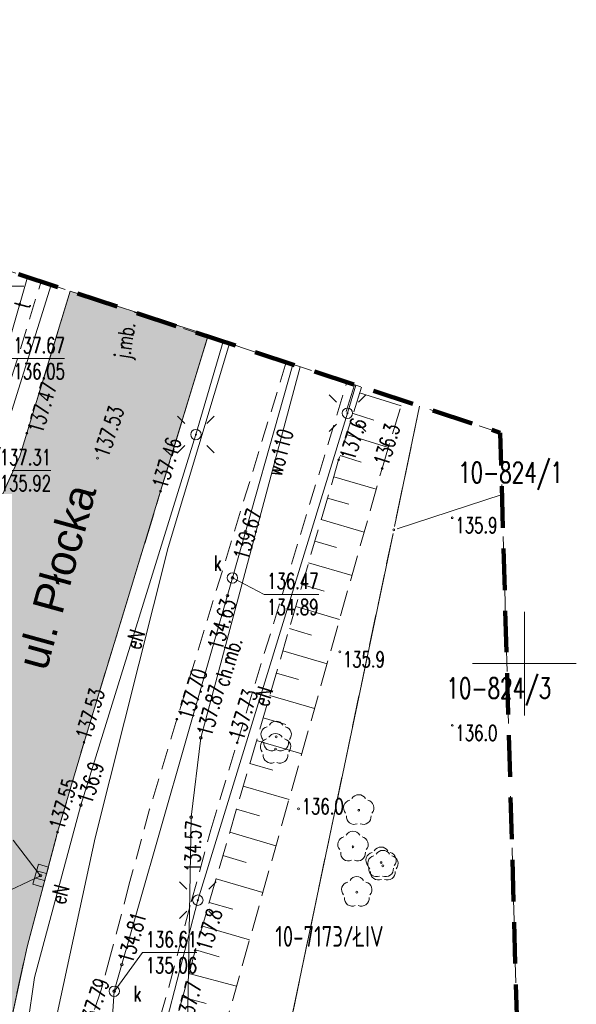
# Model space of a CAD drawing. Header units: centimetres. Extents: x -29333 to 403204, y -464147 to 16641.
# Tile 133 of 134: x 76949 to 79629, y 9297 to 14038. Entities that reach past the tile are written whole.
import ezdxf
from ezdxf.xclip import XClip

# ---------------------------------------------------------------- set-up
doc = ezdxf.new("R2010")
doc.units = ezdxf.units.CM
doc.header["$MEASUREMENT"] = 0
doc.header["$XCLIPFRAME"] = 0
for name, pattern in [('1_OTKC', [150, 100, -50]), ('1_OTKJ', [200, 150, -50]), ('1_OTRK', [175, 125, -50]), ('1_OTRKG', [175, 125, -50]), ('3_SUPP_P', [200, 150, -50]), ('4', [250, 150, -100]), ('EGKK', [200, 150, -50]), ('Przerywana BARDZO długa', [300, 200, -100])]:
    doc.linetypes.add(name, pattern=pattern)
for name, color, linetype in [('2010_Mlawa_627_2_mdcp_pow_zakr_bez_zmian_14_BLOKADA_L_0', 7, 'Continuous'), ('2010_Mlawa_627_2_mdcp_pow_zakr_bez_zmian_14_Dzialki', 7, 'Continuous'), ('2010_Mlawa_627_2_mdcp_pow_zakr_bez_zmian_14_Kontury', 7, 'Continuous'), ('2010_Mlawa_627_2_mdcp_pow_zakr_bez_zmian_14_Numery_dzialek', 7, 'Continuous'), ('2010_Mlawa_627_2_mdcp_pow_zakr_bez_zmian_14_Numery_konturow', 7, 'Continuous'), ('2010_Mlawa_627_2_mdcp_pow_zakr_bez_zmian_14_OTK_E_T_0', 7, 'Continuous'), ('2010_Mlawa_627_2_mdcp_pow_zakr_bez_zmian_14_OTK_E_T_1', 7, 'Continuous'), ('2010_Mlawa_627_2_mdcp_pow_zakr_bez_zmian_14_OTK_L_0', 7, 'Continuous'), ('2010_Mlawa_627_2_mdcp_pow_zakr_bez_zmian_14_OTK_L_1', 7, 'Continuous'), ('2010_Mlawa_627_2_mdcp_pow_zakr_bez_zmian_14_OTK_L_2', 7, 'Continuous'), ('2010_Mlawa_627_2_mdcp_pow_zakr_bez_zmian_14_OTR_L_1', 7, 'Continuous'), ('2010_Mlawa_627_2_mdcp_pow_zakr_bez_zmian_14_OTR_T_0', 7, 'Continuous'), ('2010_Mlawa_627_2_mdcp_pow_zakr_bez_zmian_14_OTR_T_1', 7, 'Continuous'), ('2010_Mlawa_627_2_mdcp_pow_zakr_bez_zmian_14_OTZ_T_0', 7, 'Continuous'), ('2010_Mlawa_627_2_mdcp_pow_zakr_bez_zmian_14_P_SUEP_L_0', 7, 'Continuous'), ('2010_Mlawa_627_2_mdcp_pow_zakr_bez_zmian_14_Podzial_sekcyjny_krzyze', 7, 'Continuous'), ('2010_Mlawa_627_2_mdcp_pow_zakr_bez_zmian_14_Punkty', 7, 'Continuous'), ('2010_Mlawa_627_2_mdcp_pow_zakr_bez_zmian_14_SUE_T_3', 7, 'Continuous'), ('2010_Mlawa_627_2_mdcp_pow_zakr_bez_zmian_14_SUEP_E_T_0', 7, 'Continuous'), ('2010_Mlawa_627_2_mdcp_pow_zakr_bez_zmian_14_SUEP_L_0', 7, 'Continuous'), ('2010_Mlawa_627_2_mdcp_pow_zakr_bez_zmian_14_SUER_T_0', 7, 'Continuous'), ('2010_Mlawa_627_2_mdcp_pow_zakr_bez_zmian_14_SUK_T_1', 7, 'Continuous'), ('2010_Mlawa_627_2_mdcp_pow_zakr_bez_zmian_14_SUKP_L_0', 7, 'Continuous'), ('2010_Mlawa_627_2_mdcp_pow_zakr_bez_zmian_14_SUKR_T_0', 7, 'Continuous'), ('2010_Mlawa_627_2_mdcp_pow_zakr_bez_zmian_14_SUP_E_T_1', 7, 'Continuous'), ('2010_Mlawa_627_2_mdcp_pow_zakr_bez_zmian_14_SUP_T_4', 7, 'Continuous'), ('2010_Mlawa_627_2_mdcp_pow_zakr_bez_zmian_14_SUTP_E_T_0', 7, 'Continuous'), ('2010_Mlawa_627_2_mdcp_pow_zakr_bez_zmian_14_SUTP_L_0', 7, 'Continuous'), ('2010_Mlawa_627_2_mdcp_pow_zakr_bez_zmian_14_SUTR_T_0', 7, 'Continuous'), ('2010_Mlawa_627_2_mdcp_pow_zakr_bez_zmian_14_SUWP_E_T_0', 7, 'Continuous'), ('2010_Mlawa_627_2_mdcp_pow_zakr_bez_zmian_14_SUWP_L_0', 7, 'Continuous'), ('2010_Mlawa_627_2_mdcp_pow_zakr_bez_zmian_14_SUWR_T_0', 7, 'Continuous'), ('MAPA MDCP', 7, 'Continuous'), ('PROJEKTOWANE DROGI', 7, 'Continuous'), ('PZT NOWE', 7, 'Continuous'), ('PZT NOWE PAB', 7, 'Continuous')]:
    doc.layers.add(name, color=color, linetype=linetype)
doc.styles.add('GENERATED_STYLE_1', font='arial.ttf')
doc.styles.add('GENERATED_STYLE_2', font='Simplex.shx')

# ---------------------------------------------------------------- blocks, each defined once
blk = doc.blocks.new('Rysunek_6_14', base_point=(74378.8, 8957.9))
at = {"layer": '2010_Mlawa_627_2_mdcp_pow_zakr_bez_zmian_14_BLOKADA_L_0', "color": 7, "linetype": '4', "lineweight": 18}
for p, q in [((73225.8, 14037.9), (79262.8, 12048.9)), ((79262.8, 12048.9), (79469.8, 4744.9))]:
    blk.add_line(p, q, dxfattribs=at)
at = {"layer": '2010_Mlawa_627_2_mdcp_pow_zakr_bez_zmian_14_Dzialki', "color": 7, "linetype": 'Continuous', "lineweight": 18}
for p, q in [((78874.6, 12176.8), (78753.3, 11597.6)), ((78766, 11586.2), (79271.3, 11751.5)), ((78746.4, 11564.3), (78056.1, 8265.9))]:
    blk.add_line(p, q, dxfattribs=at)
at = {"layer": '2010_Mlawa_627_2_mdcp_pow_zakr_bez_zmian_14_Kontury', "color": 3, "linetype": 'EGKK', "lineweight": 18}
for p, q in [((78874.6, 12176.8), (78753.3, 11597.6)), ((78746.4, 11564.3), (78049.3, 8233.6))]:
    blk.add_line(p, q, dxfattribs=at)
at = {"layer": '2010_Mlawa_627_2_mdcp_pow_zakr_bez_zmian_14_OTK_L_0', "color": 7, "linetype": '1_OTKJ', "lineweight": 18}
for p, q in [((77192.8, 12730.9), (76983.8, 12046.9)), ((77627.8, 11766.9), (77855.1, 12512.7)), ((76983.8, 12046.9), (76949.8, 11935.9)), ((76949.8, 11935.9), (76834.8, 11683.9)), ((77258.8, 10558.9), (77627.8, 11766.9)), ((77131.8, 10124.9), (77258.8, 10558.9)), ((76984.8, 9573.9), (77131.8, 10124.9)), ((76850.8, 8958.9), (76984.8, 9573.9))]:
    blk.add_line(p, q, dxfattribs=at)
at = {"layer": '2010_Mlawa_627_2_mdcp_pow_zakr_bez_zmian_14_OTK_L_1', "color": 7, "linetype": 'Continuous', "lineweight": 18}
for p, q in [((76983.8, 12046.9), (77192.8, 12730.9)), ((77627.8, 11766.9), (77855.1, 12512.7)), ((76949.8, 11935.9), (76983.8, 12046.9)), ((76834.8, 11683.9), (76949.8, 11935.9)), ((77258.8, 10558.9), (77627.8, 11766.9)), ((77131.8, 10124.9), (77258.8, 10558.9)), ((76984.8, 9573.9), (77131.8, 10124.9)), ((76850.8, 8958.9), (76984.8, 9573.9))]:
    blk.add_line(p, q, dxfattribs=at)
at = {"layer": '2010_Mlawa_627_2_mdcp_pow_zakr_bez_zmian_14_OTK_L_2', "color": 7, "linetype": '1_OTKC', "lineweight": 18}
for p, q in [((76644.8, 11448.9), (77052.1, 12777.3)), ((78232.4, 12388.4), (77705.8, 10668.9)), ((77995.8, 10554.9), (78524.2, 12292.3)), ((77705.8, 10668.9), (77574.8, 10235.9)), ((77869.8, 10136.9), (77995.8, 10554.9)), ((77574.8, 10235.9), (77476.8, 9875.9)), ((77774.8, 9789.9), (77869.8, 10136.9)), ((77476.8, 9875.9), (77386.8, 9533.9)), ((77668.8, 9384.9), (77774.8, 9789.9)), ((77386.8, 9533.9), (77341.8, 9366.9)), ((77341.8, 9366.9), (77273.8, 9164.9)), ((77624.8, 9233.9), (77668.8, 9384.9))]:
    blk.add_line(p, q, dxfattribs=at)
at = {"layer": '2010_Mlawa_627_2_mdcp_pow_zakr_bez_zmian_14_OTR_L_1', "color": 7, "linetype": '1_OTRKG', "lineweight": 18}
for p, q in [((78594.5, 12269.1), (78484.8, 11917.9)), ((78484.8, 11917.9), (77793.8, 9554.9)), ((77793.8, 9554.9), (77698.8, 9201.9))]:
    blk.add_line(p, q, dxfattribs=at)
at = {"layer": '2010_Mlawa_627_2_mdcp_pow_zakr_bez_zmian_14_OTR_L_1', "color": 7, "linetype": 'Continuous', "lineweight": 18}
for p, q in [((78585.8, 12241.1), (78785, 12178.9)), ((78554.6, 12141.1), (78654.6, 12109.8)), ((78523.1, 12040.5), (78724.3, 11977.7)), ((78491.6, 11939.5), (78592.6, 11907.9)), ((78461.3, 11837.3), (78665.9, 11777.4)), ((78431.2, 11734.4), (78534, 11704.3)), ((78400.9, 11631), (78607.7, 11570.5)), ((78370.6, 11527.1), (78474.5, 11496.7)), ((78340, 11422.6), (78549, 11361.5)), ((78309.3, 11317.5), (78414.3, 11286.8)), ((78278.4, 11211.9), (78489.6, 11150.2)), ((78247.4, 11105.8), (78353.5, 11074.7)), ((78216.1, 10999), (78429.6, 10936.6)), ((78184.8, 10891.7), (78292.1, 10860.4)), ((78153.2, 10783.9), (78368.9, 10720.8)), ((78121.5, 10675.5), (78229.9, 10643.8)), ((78089.6, 10566.5), (78307.6, 10502.7)), ((78057.6, 10456.9), (78167.2, 10424.8)), ((78025.4, 10346.7), (78245.7, 10282.3)), ((77993, 10236), (78103.7, 10203.6)), ((77960.5, 10124.7), (78183.1, 10059.6)), ((77927.7, 10012.7), (78039.6, 9980)), ((77894.8, 9900.2), (78119.8, 9834.4)), ((77861.8, 9787.1), (77974.9, 9754.1)), ((77828.5, 9673.4), (78055.9, 9606.9)), ((77795.1, 9559.1), (77909.4, 9525.7)), ((77764.2, 9444.8), (77993, 9383.2)), ((77733.6, 9331), (77847.4, 9300.4))]:
    blk.add_line(p, q, dxfattribs=at)
at = {"layer": '2010_Mlawa_627_2_mdcp_pow_zakr_bez_zmian_14_OTR_L_1', "color": 7, "linetype": '1_OTRK', "lineweight": 18}
for p, q in [((78693.8, 11876.9), (78792.5, 12203.9)), ((77878.8, 8976.9), (78693.8, 11876.9))]:
    blk.add_line(p, q, dxfattribs=at)
at = {"layer": '2010_Mlawa_627_2_mdcp_pow_zakr_bez_zmian_14_OTR_T_0', "color": 7, "linetype": 'Continuous', "lineweight": 18}
for centre in [(76983.8, 12046.9), (77323.8, 11926.9), (77627.8, 11766.9), (77705.8, 10668.9), (77258.8, 10558.9), (77995.8, 10554.9), (77131.8, 10124.9)]:
    blk.add_circle(centre, 4.5, dxfattribs=at)
at = {"layer": '2010_Mlawa_627_2_mdcp_pow_zakr_bez_zmian_14_OTR_T_1', "color": 7, "linetype": 'Continuous', "lineweight": 18}
for centre in [(78484.8, 11917.9), (78693.8, 11876.9), (79031.8, 11639.9), (78490, 10994.2), (79031.8, 10639.9), (78291.8, 10237.9), (77793.8, 9554.9)]:
    blk.add_circle(centre, 4.5, dxfattribs=at)
at = {"layer": '2010_Mlawa_627_2_mdcp_pow_zakr_bez_zmian_14_OTZ_T_0', "color": 94, "linetype": 'Continuous', "lineweight": 18}
for centre in [(78183.8, 10584.9), (78180.8, 10525.9), (78581.4, 10230.8), (78553.8, 10054.9), (78688.8, 9978.9), (78697.8, 9962.9), (78571.8, 9836.9)]:
    blk.add_circle(centre, 4.5, dxfattribs=at)
for centre, start, end in [((78148.2, 10596.5), 102.1445, 221.86), ((78183.8, 10622.4), 30.1401, 149.8599), ((78219.5, 10596.5), 318.14, 77.8555), ((78145.2, 10537.5), 102.1445, 221.86), ((78180.8, 10563.4), 30.1401, 149.8599), ((78216.5, 10537.5), 318.14, 77.8555), ((78161.8, 10554.6), 174.1482, 293.8542), ((78205.9, 10554.6), 246.1458, 5.8518), ((78158.8, 10495.6), 174.1482, 293.8542), ((78202.9, 10495.6), 246.1458, 5.8518), ((78581.4, 10268.3), 30.1401, 149.8599), ((78545.7, 10242.4), 102.1445, 221.86), ((78617, 10242.4), 318.14, 77.8555), ((78559.3, 10200.4), 174.1482, 293.8542), ((78603.4, 10200.4), 246.1458, 5.8518), ((78518.2, 10066.5), 102.1445, 221.86), ((78553.8, 10092.4), 30.1401, 149.8599), ((78589.5, 10066.5), 318.14, 77.8555), ((78688.8, 10016.4), 30.1401, 149.8599), ((78531.8, 10024.6), 174.1482, 293.8542), ((78575.9, 10024.6), 246.1458, 5.8518), ((78653.2, 9990.5), 102.1445, 221.86), ((78662.2, 9974.5), 102.1445, 221.86), ((78697.8, 10000.4), 30.1401, 149.8599), ((78724.5, 9990.5), 318.14, 77.8555), ((78733.5, 9974.5), 318.14, 77.8555), ((78571.8, 9874.4), 30.1401, 149.8599), ((78666.8, 9948.6), 174.1482, 293.8542), ((78675.8, 9932.6), 174.1482, 293.8542), ((78710.9, 9948.6), 246.1458, 5.8518), ((78719.9, 9932.6), 246.1458, 5.8518), ((78536.2, 9848.5), 102.1445, 221.86), ((78607.5, 9848.5), 318.14, 77.8555), ((78549.8, 9806.6), 174.1482, 293.8542), ((78593.9, 9806.6), 246.1458, 5.8518)]:
    blk.add_arc(centre, 37.5, start, end, dxfattribs=at)
at = {"layer": '2010_Mlawa_627_2_mdcp_pow_zakr_bez_zmian_14_P_SUEP_L_0', "color": 1, "linetype": '3_SUPP_P', "lineweight": 18}
blk.add_line((78521.7, 12151.2), (78561.2, 12280.1), dxfattribs=at)
at = {"layer": '2010_Mlawa_627_2_mdcp_pow_zakr_bez_zmian_14_Podzial_sekcyjny_krzyze', "color": 7, "linetype": 'Continuous', "lineweight": 18}
for p, q in [((79378.8, 10686.9), (79378.8, 11186.9)), ((79128.8, 10936.9), (79628.8, 10936.9))]:
    blk.add_line(p, q, dxfattribs=at)
at = {"layer": '2010_Mlawa_627_2_mdcp_pow_zakr_bez_zmian_14_Punkty', "color": 7, "linetype": 'Continuous', "lineweight": 18}
blk.add_circle((78749.8, 11580.9), 4.5, dxfattribs=at)
at = {"layer": '2010_Mlawa_627_2_mdcp_pow_zakr_bez_zmian_14_SUE_T_3', "color": 7, "linetype": 'Continuous', "lineweight": 18}
for p, q in [((78473.8, 12196), (78438.5, 12231.3)), ((78579.9, 12196), (78615.2, 12231.3)), ((77744.8, 12093), (77709.5, 12128.3)), ((77850.9, 12093), (77886.2, 12128.3)), ((78473.8, 12089.9), (78438.5, 12054.5)), ((78579.9, 12089.9), (78615.2, 12054.5)), ((77744.8, 11986.9), (77709.5, 11951.5)), ((77850.9, 11986.9), (77886.2, 11951.5)), ((77753.8, 9851), (77718.5, 9886.3)), ((77859.9, 9851), (77895.2, 9886.3)), ((77753.8, 9744.9), (77718.5, 9709.5)), ((77859.9, 9744.9), (77895.2, 9709.5))]:
    blk.add_line(p, q, dxfattribs=at)
for centre, radius in [((78526.8, 12142.9), 25), ((78526.8, 12142.9), 2.5), ((77797.8, 12039.9), 25), ((77797.8, 12039.9), 2.5), ((77806.8, 9797.9), 25), ((77806.8, 9797.9), 2.5)]:
    blk.add_circle(centre, radius, dxfattribs=at)
at = {"layer": '2010_Mlawa_627_2_mdcp_pow_zakr_bez_zmian_14_SUEP_L_0', "color": 1, "linetype": 'Continuous', "lineweight": 18}
for p, q in [((77959, 12478.5), (77663.8, 11496.9)), ((77929.3, 12488.3), (77797.8, 12039.9)), ((78568, 12277.9), (78526.8, 12142.9)), ((78526.8, 12142.9), (77806.8, 9797.9)), ((77797.8, 12039.9), (77243.8, 10255.9)), ((77663.8, 11496.9), (77312.8, 10097.9)), ((77243.8, 10255.9), (77020.8, 9424.9)), ((77312.8, 10097.9), (77048.8, 8874.9)), ((77806.8, 9797.9), (77656.8, 9219.9)), ((77020.8, 9424.9), (76955.8, 8987.9))]:
    blk.add_line(p, q, dxfattribs=at)
at = {"layer": '2010_Mlawa_627_2_mdcp_pow_zakr_bez_zmian_14_SUER_T_0', "color": 1, "linetype": 'Continuous', "lineweight": 18}
blk.add_line((76708.5, 12755.2), (76969, 12755.2), dxfattribs=at)
blk.add_circle((77243.8, 10255.9), 6.25, dxfattribs=at)
at = {"layer": '2010_Mlawa_627_2_mdcp_pow_zakr_bez_zmian_14_SUK_T_1', "color": 36, "linetype": 'Continuous', "lineweight": 18, "true_color": 0x803300}
for p, q in [((77012.3, 9874.5), (77039.2, 9970.8)), ((77039.2, 9970.8), (77087.4, 9957.3)), ((77087.4, 9957.3), (77060.4, 9861)), ((77078.6, 9926), (77030.5, 9939.5)), ((77060.4, 9861), (77012.3, 9874.5)), ((77069.2, 9892.3), (77021.1, 9905.8))]:
    blk.add_line(p, q, dxfattribs=at)
at = {"layer": '2010_Mlawa_627_2_mdcp_pow_zakr_bez_zmian_14_SUKP_L_0', "color": 36, "linetype": 'Continuous', "lineweight": 18, "true_color": 0x803300}
for p, q in [((76062.6, 9448), (77100, 12761.5)), ((77973.4, 11349.7), (78264.9, 12377.7)), ((77404.3, 9359.4), (77973.4, 11349.7)), ((77049.8, 9915.9), (76062.6, 9448)), ((77132, 5543), (77404.3, 9359.4))]:
    blk.add_line(p, q, dxfattribs=at)
at = {"layer": '2010_Mlawa_627_2_mdcp_pow_zakr_bez_zmian_14_SUKR_T_0', "color": 36, "linetype": 'Continuous', "lineweight": 18, "true_color": 0x803300}
for p, q in [((77973.8, 11349.9), (78125.7, 11269.4)), ((78125.7, 11269.4), (78389, 11269.4)), ((77049.8, 9915.9), (76917.1, 10086.6)), ((77403.8, 9358.9), (77540.8, 9545.9)), ((77540.8, 9545.9), (77801.4, 9545.9))]:
    blk.add_line(p, q, dxfattribs=at)
for centre in [(78036.3, 11571.5), (77973.4, 11349.7), (77949.1, 11264.5), (77049.8, 9915.9), (77441, 9487.5), (77404.3, 9359.4)]:
    blk.add_circle(centre, 6.25, dxfattribs=at)
at = {"layer": '2010_Mlawa_627_2_mdcp_pow_zakr_bez_zmian_14_SUP_T_4', "color": 7, "linetype": 'Continuous', "lineweight": 18}
for centre in [(77973.4, 11349.7), (77404.3, 9359.4)]:
    blk.add_circle(centre, 25, dxfattribs=at)
at = {"layer": '2010_Mlawa_627_2_mdcp_pow_zakr_bez_zmian_14_SUTP_L_0', "color": 30, "linetype": 'Continuous', "lineweight": 18, "true_color": 0xff9100}
blk.add_line((76640.8, 11598.9), (76986.9, 12798.8), dxfattribs=at)
at = {"layer": '2010_Mlawa_627_2_mdcp_pow_zakr_bez_zmian_14_SUTR_T_0', "color": 30, "linetype": 'Continuous', "lineweight": 18, "true_color": 0xff9100}
for p, q in [((76904.2, 12406.4), (77164.8, 12406.4)), ((76837.9, 11867.4), (77098.5, 11867.4))]:
    blk.add_line(p, q, dxfattribs=at)
at = {"layer": '2010_Mlawa_627_2_mdcp_pow_zakr_bez_zmian_14_SUWP_L_0', "color": 5, "linetype": 'Continuous', "lineweight": 18}
for p, q in [((77820.8, 10579.9), (78299.4, 12366.4)), ((77774.8, 10197.9), (77820.8, 10579.9)), ((77748.8, 8668.9), (77774.8, 10197.9))]:
    blk.add_line(p, q, dxfattribs=at)
at = {"layer": '2010_Mlawa_627_2_mdcp_pow_zakr_bez_zmian_14_SUWR_T_0', "color": 5, "linetype": 'Continuous', "lineweight": 18}
for centre in [(77820.8, 10579.9), (77774.8, 10197.9)]:
    blk.add_circle(centre, 6.25, dxfattribs=at)
at = {"layer": '2010_Mlawa_627_2_mdcp_pow_zakr_bez_zmian_14_Numery_dzialek', "color": 7, "linetype": 'Continuous', "lineweight": 18, "char_height": 100, "attachment_point": 1, "style": 'GENERATED_STYLE_2'}
for s, insert in [('\\A1;{\\W0.700000x;\\pql;\\FSimplex.shx;10-824/1}', (79060.2, 11907.6)), ('\\A1;{\\W0.700000x;\\pql;\\FSimplex.shx;10-824/3}', (79003.8, 10869.4))]:
    blk.add_mtext(s, dxfattribs=dict(at, insert=insert))
at = {"layer": '2010_Mlawa_627_2_mdcp_pow_zakr_bez_zmian_14_Numery_konturow', "color": 3, "linetype": 'Continuous', "lineweight": 18, "insert": (78179.5, 9673.7), "char_height": 100, "attachment_point": 1, "style": 'GENERATED_STYLE_2'}
blk.add_mtext('\\A1;{\\W0.700000x;\\pql;\\FSimplex.shx;10-7173/ŁIV}', dxfattribs=at)
at = {"layer": '2010_Mlawa_627_2_mdcp_pow_zakr_bez_zmian_14_OTK_E_T_0', "color": 7, "linetype": 'Continuous', "lineweight": 18, "insert": (77454, 12403), "char_height": 75, "attachment_point": 4, "rotation": 81.4164, "style": 'GENERATED_STYLE_2'}
blk.add_mtext('\\A1;{\\W0.700000x;\\pql;\\FSimplex.shx;j.mb.}', dxfattribs=at)
at = {"layer": '2010_Mlawa_627_2_mdcp_pow_zakr_bez_zmian_14_OTK_E_T_1', "color": 7, "linetype": 'Continuous', "lineweight": 18, "insert": (77916.5, 10831.8), "char_height": 75, "attachment_point": 4, "rotation": 73.0037, "style": 'GENERATED_STYLE_2'}
blk.add_mtext('\\A1;{\\W0.700000x;\\pql;\\FSimplex.shx;ch.mb.}', dxfattribs=at)
at = {"layer": '2010_Mlawa_627_2_mdcp_pow_zakr_bez_zmian_14_OTR_T_0', "color": 7, "linetype": 'Continuous', "lineweight": 18, "char_height": 75, "style": 'GENERATED_STYLE_2'}
for s, insert, attachment_point, rotation in [('\\A1;{\\W0.700000x;\\pql;\\FSimplex.shx;137.47}', (76985.7, 12062), 1, 73.016), ('\\A1;{\\W0.700000x;\\pql;\\FSimplex.shx;137.53}', (77340.5, 11937.3), 4, 71.9026), ('\\A1;{\\W0.700000x;\\pql;\\FSimplex.shx;137.46}', (77657.1, 11773.7), 7, 73.0552), ('\\A1;{\\W0.700000x;\\pql;\\FSimplex.shx;137.70}', (77709.4, 10683.5), 1, 72.9745), ('\\A1;{\\W0.700000x;\\pql;\\FSimplex.shx;137.53}', (77288.1, 10565.7), 7, 73.014), ('\\A1;{\\W0.700000x;\\pql;\\FSimplex.shx;137.73}', (78025.1, 10561.7), 7, 73.0852), ('\\A1;{\\W0.700000x;\\pql;\\FSimplex.shx;137.55}', (77161, 10132), 7, 73.6891), ('\\A1;{\\W0.700000x;\\pql;\\FSimplex.shx;137.79}', (77303.3, 9170.8), 7, 71.395)]:
    blk.add_mtext(s, dxfattribs=dict(at, insert=insert, attachment_point=attachment_point, rotation=rotation))
at = {"layer": '2010_Mlawa_627_2_mdcp_pow_zakr_bez_zmian_14_OTR_T_1', "color": 7, "linetype": 'Continuous', "lineweight": 18, "char_height": 75, "style": 'GENERATED_STYLE_2'}
for s, insert, attachment_point, rotation in [('\\A1;{\\W0.700000x;\\pql;\\FSimplex.shx;137.6}', (78488.5, 11932.5), 1, 72.6522), ('\\A1;{\\W0.700000x;\\pql;\\FSimplex.shx;136.3}', (78723.1, 11883.8), 7, 73.2044), ('\\A1;{\\W0.700000x;\\pql;\\FSimplex.shx;137.8}', (77797.2, 9569.6), 1, 73.6998), ('\\A1;{\\W0.700000x;\\pql;\\FSimplex.shx;137.7}', (77701.9, 9216.6), 1, 74.9373)]:
    blk.add_mtext(s, dxfattribs=dict(at, insert=insert, attachment_point=attachment_point, rotation=rotation))
for s, insert, attachment_point in [('\\A1;{\\W0.700000x;\\pql;\\FSimplex.shx;135.9}', (79046.8, 11640.8), 1), ('\\A1;{\\W0.700000x;\\pql;\\FSimplex.shx;135.9}', (78505, 10995.1), 1), ('\\A1;{\\W0.700000x;\\pql;\\FSimplex.shx;136.0}', (79046.8, 10640.8), 1), ('\\A1;{\\W0.700000x;\\pql;\\FSimplex.shx;136.0}', (78306.8, 10211.9), 7)]:
    blk.add_mtext(s, dxfattribs=dict(at, insert=insert, attachment_point=attachment_point))
at = {"layer": '2010_Mlawa_627_2_mdcp_pow_zakr_bez_zmian_14_SUEP_E_T_0', "color": 1, "linetype": 'Continuous', "lineweight": 18, "char_height": 75, "attachment_point": 4, "style": 'GENERATED_STYLE_2'}
for insert, rotation in [((77491.7, 11010.9), 72.7484), ((78108.4, 10736.4), 72.9316), ((77130.2, 9783), 74.9785)]:
    blk.add_mtext('\\A1;{\\W0.700000x;\\pql;\\FSimplex.shx;eN}', dxfattribs=dict(at, insert=insert, rotation=rotation))
at = {"layer": '2010_Mlawa_627_2_mdcp_pow_zakr_bez_zmian_14_SUER_T_0', "color": 1, "linetype": 'Continuous', "lineweight": 18, "insert": (77260.3, 10266.5), "char_height": 75, "attachment_point": 4, "rotation": 72.7484, "style": 'GENERATED_STYLE_2'}
blk.add_mtext('\\A1;{\\W0.700000x;\\pql;\\FSimplex.shx;136.9}', dxfattribs=at)
at = {"layer": '2010_Mlawa_627_2_mdcp_pow_zakr_bez_zmian_14_SUKR_T_0', "color": 36, "linetype": 'Continuous', "lineweight": 18, "true_color": 0x803300, "char_height": 75, "attachment_point": 4, "style": 'GENERATED_STYLE_2'}
for s, insert, rotation in [('\\A1;{\\W0.700000x;\\pql;\\FSimplex.shx;139.67}', (78012.4, 11440.8), 74.17), ('\\A1;{\\W0.700000x;\\pql;\\FSimplex.shx;134.63}', (77887.5, 11007), 74.0215), ('\\A1;{\\W0.700000x;\\pql;\\FSimplex.shx;134.81}', (77456.3, 9498.7), 74.0215)]:
    blk.add_mtext(s, dxfattribs=dict(at, insert=insert, rotation=rotation))
at = {"layer": '2010_Mlawa_627_2_mdcp_pow_zakr_bez_zmian_14_SUKR_T_0', "color": 36, "linetype": 'Continuous', "lineweight": 18, "true_color": 0x803300, "char_height": 75, "attachment_point": 1, "style": 'GENERATED_STYLE_2'}
for s, insert in [('\\A1;{\\W0.700000x;\\pql;\\FSimplex.shx;136.47}', (78140.7, 11372)), ('\\A1;{\\W0.700000x;\\pql;\\FSimplex.shx;134.89}', (78140.7, 11247)), ('\\A1;{\\W0.700000x;\\pql;\\FSimplex.shx;136.61}', (77555.8, 9646.8)), ('\\A1;{\\W0.700000x;\\pql;\\FSimplex.shx;135.06}', (77555.8, 9521.8))]:
    blk.add_mtext(s, dxfattribs=dict(at, insert=insert))
at = {"layer": '2010_Mlawa_627_2_mdcp_pow_zakr_bez_zmian_14_SUP_E_T_1', "color": 7, "linetype": 'Continuous', "lineweight": 18, "char_height": 75, "attachment_point": 7, "style": 'GENERATED_STYLE_2'}
for insert in [(77883.8, 11383.5), (77497.1, 9309.7)]:
    blk.add_mtext('\\A1;{\\W0.700000x;\\pql;\\FSimplex.shx;k}', dxfattribs=dict(at, insert=insert))
at = {"layer": '2010_Mlawa_627_2_mdcp_pow_zakr_bez_zmian_14_SUTP_E_T_0', "color": 30, "linetype": 'Continuous', "lineweight": 18, "true_color": 0xff9100, "insert": (76957.8, 12651.8), "char_height": 75, "attachment_point": 4, "rotation": 73.9127, "style": 'GENERATED_STYLE_2'}
blk.add_mtext('\\A1;{\\W0.700000x;\\pql;\\FSimplex.shx;t}', dxfattribs=at)
at = {"layer": '2010_Mlawa_627_2_mdcp_pow_zakr_bez_zmian_14_SUTR_T_0', "color": 30, "linetype": 'Continuous', "lineweight": 18, "true_color": 0xff9100, "char_height": 75, "attachment_point": 1, "style": 'GENERATED_STYLE_2'}
for s, insert in [('\\A1;{\\W0.700000x;\\pql;\\FSimplex.shx;137.67}', (76919.2, 12507.2)), ('\\A1;{\\W0.700000x;\\pql;\\FSimplex.shx;136.05}', (76919.2, 12382.2)), ('\\A1;{\\W0.700000x;\\pql;\\FSimplex.shx;137.31}', (76852.9, 11968.3)), ('\\A1;{\\W0.700000x;\\pql;\\FSimplex.shx;135.92}', (76852.9, 11843.3))]:
    blk.add_mtext(s, dxfattribs=dict(at, insert=insert))
at = {"layer": '2010_Mlawa_627_2_mdcp_pow_zakr_bez_zmian_14_SUWP_E_T_0', "color": 5, "linetype": 'Continuous', "lineweight": 18, "insert": (78172.2, 11843.7), "char_height": 75, "attachment_point": 4, "rotation": 75.0049, "style": 'GENERATED_STYLE_2'}
blk.add_mtext('\\A1;{\\W0.700000x;\\pql;\\FSimplex.shx;wo110}', dxfattribs=at)
at = {"layer": '2010_Mlawa_627_2_mdcp_pow_zakr_bez_zmian_14_SUWR_T_0', "color": 5, "linetype": 'Continuous', "lineweight": 18, "char_height": 75, "attachment_point": 4, "style": 'GENERATED_STYLE_2'}
for s, insert, rotation in [('\\A1;{\\W0.700000x;\\pql;\\FSimplex.shx;137.87}', (77836.9, 10591.1), 75.0049), ('\\A1;{\\W0.700000x;\\pql;\\FSimplex.shx;134.57}', (77781.1, 9933.3), 88.8282)]:
    blk.add_mtext(s, dxfattribs=dict(at, insert=insert, rotation=rotation))

msp = doc.modelspace()

# ---------------------------------------------------------------- hatches: boundary and pattern name
at = {"layer": 'PROJEKTOWANE DROGI', "linetype": 'Continuous', "lineweight": 0, "true_color": 0x555555, "transparency": 33554559}
msp.add_hatch(color=251, dxfattribs=at).paths.add_polyline_path([(67651.1, -18419.9), (68261.2, -18463.7), (70134.4, -12277.2), (71364.5, -8240.8), (72467.5, -4665.6), (73221.8, -2121.1), (73480.8, -1350.1), (73665.8, -815.1, -0.060563), (73803.6, -551.7, -0.165273), (74571.8, -100.1), (75490.3, -13.1, -0.423722), (76408.8, -743.1), (76588.4, -2768.3), (76962.3, -6919), (77660.8, -6865.6), (77576.3, -5928.7), (77251.9, -2339.8), (76958.3, 934.3), (76842.3, 2237.5), (76736.8, 3437.9), (76652.8, 4441), (76600.1, 5097.3), (76579.3, 5371.7), (76560.8, 6104.9), (76586.8, 6886.9), (76648.8, 7664.9), (76738.8, 8339.9), (76850.8, 8958.9), (76984.8, 9573.9), (77131.8, 10124.9), (77258.8, 10558.9), (77627.8, 11766.9), (77856.8, 12518.4), (77192.8, 12730.9), (76983.8, 12046.9), (76949.8, 11935.9), (76834.8, 11683.9), (76720.8, 11522.7), (76641.6, 11445.4), (76570.8, 11368.9), (76385.8, 11244.9), (76273.8, 11187.9), (76099.8, 11134.9), (75932.8, 11102.9), (75803.4, 11105.9), (75666.8, 11125.9), (75343.8, 11186.9), (75325.1, 11197.1), (75279.8, 11209.9), (73550.8, 11710.9), (72386.8, 12048.6), (72103.6, 11377.1), (72798.8, 11174.9), (73826.8, 10877.9), (75148.8, 10508.9), (75365.8, 10439.9), (75512.8, 10381.9), (75661.8, 10290.9), (75799.8, 10168.9), (75923.8, 10025.9), (76002.8, 9911.9), (76081.8, 9754.9), (76144.8, 9551.9), (76171.8, 9369.9), (76166.8, 9188.9), (76138.8, 9028.9), (76035, 8452.5), (75937.8, 7683.9), (75877.8, 6933.9), (75853.8, 6163.9), (75852.9, 6071.2), (75870.8, 5329.9), (75911.8, 4709.9), (75944.2, 4364.5), (75963.8, 4155), (76037.8, 3362.9), (76140.2, 2200.1), (76196.8, 1555.9), (76200.9, 1445.4, -0.379216), (75456.8, 689.9), (74378.8, 586, 0.328004), (73079.8, -457.1), (72859.8, -1138.1), (72666.8, -1900.1), (71889.6, -4504.1), (71107.6, -7083.3, -0.343763), (69804.2, -8011.4), (68574, -7954.3), (68163.5, -8435.8), (68986.8, -8474, -0.491245), (70176.3, -10152.1), (69214, -13316.9), (68108.2, -16904.9)])

# ---------------------------------------------------------------- linework, layer by layer
at = {"layer": 'PROJEKTOWANE DROGI', "color": 7, "linetype": 'Continuous', "lineweight": 13, "flags": 128}
msp.add_lwpolyline([(76850.8, 8958.9), (76984.8, 9573.9), (77131.8, 10124.9), (77258.8, 10558.9), (77627.8, 11766.9), (77856.8, 12518.4), (77192.8, 12730.9), (76983.8, 12046.9), (76949.8, 11935.9), (76834.8, 11683.9)], dxfattribs=at)
at = {"layer": 'PZT NOWE PAB', "color": 124, "linetype": 'Przerywana BARDZO długa', "lineweight": 200, "flags": 128}
msp.add_lwpolyline([(69150.8, 4375.9), (73225.8, 14037.9), (79262.8, 12048.9), (79469.8, 4744.9)], dxfattribs=at)

# ---------------------------------------------------------------- block references
at = {"layer": 'MAPA MDCP', "color": 151, "linetype": 'Continuous', "lineweight": 13, "true_color": 0x80c2ff}
ref = msp.add_blockref('Rysunek_6_14', (74378.8, 8957.9), dxfattribs=at)
XClip(ref).set_block_clipping_path([(69128.8472942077, 3877.9165768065), (79628.8472943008, 14037.9165767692)])

# ---------------------------------------------------------------- texts
at = {"layer": 'PZT NOWE', "color": 7, "linetype": 'Continuous', "lineweight": 13, "insert": (76933.6, 10937.6), "char_height": 150, "attachment_point": 1, "rotation": 74.5823, "style": 'GENERATED_STYLE_1'}
msp.add_mtext('\\A1;{\\pql;\\fArial|b0|i0|c238|p38;ul. Płocka}', dxfattribs=at)

doc.saveas('drawing.dxf')
